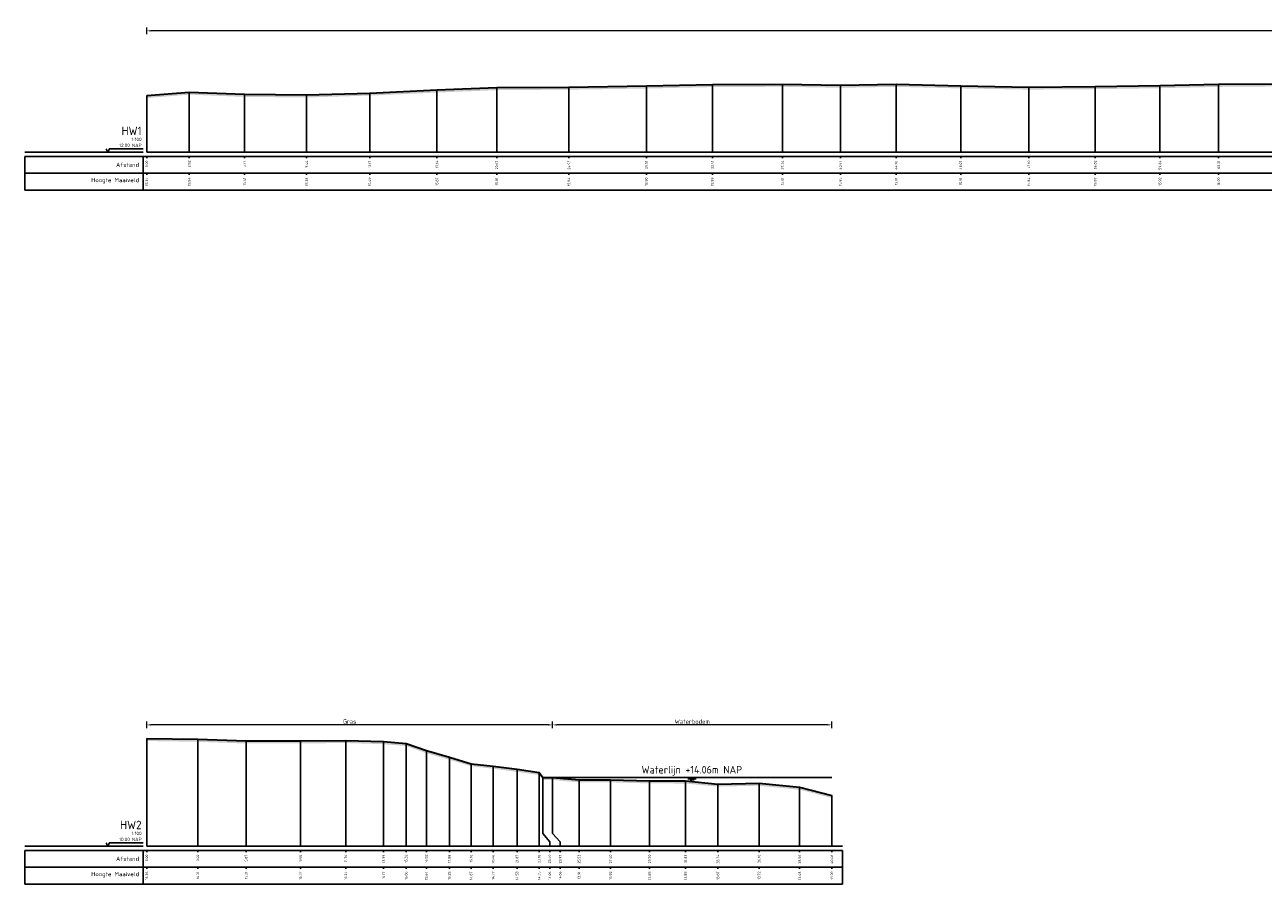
# Model space of a CAD drawing. Header units: metres. Extents: x 197883 to 206898, y 361907 to 364395.
# Tile 125 of 256: x 205777 to 205850, y 363364 to 363415. Entities that reach past the tile are written whole.
import ezdxf
from ezdxf.enums import TextEntityAlignment as Align

# ---------------------------------------------------------------- set-up
doc = ezdxf.new("R2010")
doc.units = ezdxf.units.M
doc.header["$PDMODE"] = 35
doc.header["$PDSIZE"] = 0.075
for name, color, linetype, lineweight in [('X-ME-AL-PROFIEL_HUIDIG MAAIVELD-GD', 252, 'Continuous', 0), ('X-XX-AL-DETAIL1-M', 7, 'Continuous', 18), ('X-XX-AL-DWARSPROFIEL_PROFIELLIJN MAAIVELD-GD', 8, 'Continuous', 35), ('X-XX-AL-NAP-T18', 7, 'Continuous', 18)]:
    doc.layers.add(name, color=color, linetype=linetype, lineweight=lineweight)
doc.layers.add('X-ME-AL-PROFIEL_WATERLIJN-GD', color=150, linetype='Continuous')
doc.layers.add('X-ME-AL-PROFIELRASTER-S', color=7, linetype='Continuous')
doc.styles.add('NLCS-ISO', font='NLCS-ISO.ttf', dxfattribs={"height": 1.8})
doc.styles.add('NLCS-ISO-ANNOTATIVE-T18', font='NLCS-ISO.ttf', dxfattribs={"height": 1.8})
doc.styles.add('NLCS-ISO-M100-T25', font='NLCS-ISO.ttf', dxfattribs={"height": 0.25})
doc.dimstyles.new('NLCS-M100-T25-PIJL_L2_H1', dxfattribs={"dimscale": 0.1, "dimtxt": 2.5, "dimasz": 2.5, "dimexe": 2, "dimexo": 2, "dimgap": 0.7, "dimtad": 1, "dimzin": 0, "dimdsep": 46, "dimtxsty": 'NLCS-ISO-M100-T25', "dimcen": 0, "dimdle": 2, "dimclrd": 256, "dimclre": 256, "dimclrt": 256, "dimadec": 1, "dimazin": 0, "dimtfac": 1, "dimtdec": 3, "dimtofl": 0, "dimtmove": 0, "dimatfit": 3, "dimfxl": 2, "dimfxlon": 1, "dimtfillclr": 256, "dimtolj": 1, "dimtzin": 0, "dimlwd": -1, "dimlwe": -1, "dimarcsym": 0})

# ---------------------------------------------------------------- blocks, each defined once
blk = doc.blocks.new('SAL-PROFIELRASTER-D')
at = {"color": 0, "linetype": 'ByBlock', "lineweight": -2, "flags": 128}
for points in [[(-2, 0), (-72, 0)], [(-24, 2), (-23, 0), (-22, 2), (-2, 2)], [(-72, -12.5), (-72, -2.5)], [(0, -2.5), (-72, -2.5)], [(-2, -12.5), (-2, -2.5)], [(0, -12.5), (-72, -12.5)]]:
    blk.add_lwpolyline(points, dxfattribs=at)
at = {"color": 0, "linetype": 'ByBlock', "lineweight": -2, "style": 'NLCS-ISO-ANNOTATIVE-T18'}
blk.add_text('NAP', height=2, dxfattribs=at).set_placement((-3, 3), align=Align.RIGHT)
blk.add_text('Afstand', height=2.5, dxfattribs=at).set_placement((-4.5, -7.5), align=Align.MIDDLE_RIGHT)
for tag, height, p in [('PROFIELNR', 5, (-3, 10)), ('SCHAAL', 2, (-3, 6.5)), ('NAP', 2, (-9.94, 3))]:
    blk.add_attdef(tag, text='', height=height, dxfattribs=at).set_placement(p, align=Align.RIGHT)
blk = doc.blocks.new('SAL-PROFIELRASTER_BALK_EIND1-D')
at = {"color": 0, "linetype": 'ByBlock', "lineweight": -2}
blk.add_line((1, -12.5), (1, -2.5), dxfattribs=at)
at = {"color": 0, "linetype": 'ByBlock', "lineweight": -2, "flags": 128}
for points in [[(0, 0), (1, 0)], [(0, -2.5), (1, -2.5)], [(0, -12.5), (1, -12.5)]]:
    blk.add_lwpolyline(points, dxfattribs=at)
blk = doc.blocks.new('SAL-PROFIELRASTER_BALK-D')
at = {"color": 0, "linetype": 'ByBlock', "lineweight": -2}
for p, q in [((-72, -12.5), (-72, -2.5)), ((-2, -2.5), (-2, -12.5)), ((0, -12.5), (-72, -12.5))]:
    blk.add_line(p, q, dxfattribs=at)
at = {"color": 0, "linetype": 'ByBlock', "lineweight": -2, "style": 'NLCS-ISO-ANNOTATIVE-T18'}
for tag, height, p in [('TITEL1', 2.5, (-4.5, -6.5)), ('TITEL2', 1.5, (-4.5, -9.5))]:
    blk.add_attdef(tag, text='', height=height, dxfattribs=at).set_placement(p, align=Align.MIDDLE_RIGHT)
blk = doc.blocks.new('SAL-PROFIELRASTER_BALK_EIND2-D')
at = {"color": 0, "linetype": 'ByBlock', "lineweight": -2}
for p, q in [((1, -2.5), (1, -12.5)), ((1, -12.5), (0, -12.5))]:
    blk.add_line(p, q, dxfattribs=at)
blk = doc.blocks.new('SAL-PROFIELRASTER_BALK_DATA-D')
at = {"color": 0, "linetype": 'ByBlock', "lineweight": -2}
blk.add_lwpolyline([(0, -3.5), (0, -2.5)], dxfattribs=at)
at = {"color": 0, "linetype": 'ByBlock', "lineweight": -2, "style": 'NLCS-ISO-ANNOTATIVE-T18'}
blk.add_attdef('GETAL', text='', height=1.5, rotation=90, dxfattribs=at).set_placement((0.75, -5), align=Align.RIGHT)
blk = doc.blocks.new('SAL-PROFIELRASTER_AANHAAL-D')
at = {"color": 9, "linetype": 'ByBlock', "lineweight": -2, "flags": 128}
blk.add_lwpolyline([(0, 1), (0, 0)], dxfattribs=at)
blk = doc.blocks.new('SAL-PROFIELRASTER_AANHAAL_STAGGER-D')
at = {"color": 9, "linetype": 'ByBlock', "lineweight": -2, "flags": 128}
for points in [[(0, 0), (0, -0.25)], [(0, -0.25), (1, -0.75)], [(1, -0.75), (1, -1)]]:
    blk.add_lwpolyline(points, dxfattribs=at)
blk = doc.blocks.new('*D14')
at = {"layer": 'Defpoints', "color": 0, "transparency": 16777216}
for p in [(205783.859, 363373.617), (205807.833, 363368.543), (205783.859, 363364.483)]:
    blk.add_point(p, dxfattribs=at)
at = {"layer": 'X-XX-AL-DETAIL1-M', "color": 253, "transparency": 16777216}
for p, q in [((205783.859, 363373.417), (205783.859, 363373.817)), ((205807.583, 363373.617), (205784.109, 363373.617)), ((205807.833, 363373.417), (205807.833, 363373.817))]:
    blk.add_line(p, q, dxfattribs=at)
for points in [[(205784.109, 363373.658), (205784.109, 363373.575), (205783.859, 363373.617)], [(205807.583, 363373.658), (205807.583, 363373.575), (205807.833, 363373.617)]]:
    blk.add_solid(points, dxfattribs=at)
at = {"layer": 'X-XX-AL-DETAIL1-M', "color": 253, "transparency": 16777216, "insert": (205795.846, 363373.812), "char_height": 0.25, "attachment_point": 5, "style": 'NLCS-ISO-M100-T25'}
blk.add_mtext('\\A1;Gras', dxfattribs=at)
blk = doc.blocks.new('*D15')
at = {"layer": 'Defpoints', "color": 0, "transparency": 16777216}
for p in [(205807.833, 363373.617), (205807.833, 363368.543), (205824.323, 363364.483)]:
    blk.add_point(p, dxfattribs=at)
at = {"layer": 'X-XX-AL-DETAIL1-M', "color": 253, "transparency": 16777216}
for p, q in [((205807.833, 363373.417), (205807.833, 363373.817)), ((205824.073, 363373.617), (205808.083, 363373.617)), ((205824.323, 363373.417), (205824.323, 363373.817))]:
    blk.add_line(p, q, dxfattribs=at)
for points in [[(205808.083, 363373.658), (205808.083, 363373.575), (205807.833, 363373.617)], [(205824.073, 363373.658), (205824.073, 363373.575), (205824.323, 363373.617)]]:
    blk.add_solid(points, dxfattribs=at)
at = {"layer": 'X-XX-AL-DETAIL1-M', "color": 253, "transparency": 16777216, "insert": (205816.078, 363373.812), "char_height": 0.25, "attachment_point": 5, "style": 'NLCS-ISO-M100-T25'}
blk.add_mtext('\\A1;Waterbodem', dxfattribs=at)
blk = doc.blocks.new('*D84')
at = {"layer": 'Defpoints', "color": 0, "transparency": 16777216}
for p in [(205783.859, 363414.592), (205783.859, 363407.433), (206171.207, 363407.433)]:
    blk.add_point(p, dxfattribs=at)
at = {"layer": 'X-XX-AL-DETAIL1-M', "color": 253, "transparency": 16777216}
for p, q in [((205783.859, 363414.392), (205783.859, 363414.792)), ((206170.957, 363414.592), (205784.109, 363414.592)), ((206171.207, 363414.392), (206171.207, 363414.792))]:
    blk.add_line(p, q, dxfattribs=at)
for points in [[(205784.109, 363414.633), (205784.109, 363414.55), (205783.859, 363414.592)], [(206170.957, 363414.633), (206170.957, 363414.55), (206171.207, 363414.592)]]:
    blk.add_solid(points, dxfattribs=at)
at = {"layer": 'X-XX-AL-DETAIL1-M', "color": 253, "transparency": 16777216, "insert": (205889.45, 363414.787), "char_height": 0.25, "attachment_point": 5, "style": 'NLCS-ISO-M100-T25'}
blk.add_mtext('\\A1;Gras', dxfattribs=at)

msp = doc.modelspace()

# ---------------------------------------------------------------- hatches: boundary and pattern name
at = {"layer": 'X-ME-AL-PROFIEL_HUIDIG MAAIVELD-GD'}
h = msp.add_hatch(dxfattribs=at)
h.set_pattern_fill('AGR-MAAIVELD', color=256, scale=0.05, pattern_type=2)
h.set_pattern_definition([(45, (0, -954.30662), (-0.25000007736, 0.25000007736), []), (45, (-0.0357, -954.2709), (0, 0.50000015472), [0.3535535, -0.3535535]), (45, (-0.07143, -954.2352), (0, 0.50000015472), [0.3535535, -0.3535535]), (45, (-0.10764, -954.19898), (0, 0.50000015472), [0.3535535, -0.3535535]), (45, (-0.14286, -954.16376), (0, 0.50000015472), [0.3535535, -0.3535535]), (45, (-0.17857, -954.12805), (0, 0.50000015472), [0.3535535, -0.3535535]), (45, (-0.2143, -954.09233), (0, 0.50000015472), [0.3535535, -0.3535535]), (315, (0, -954.30662), (0.25000007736, 0.25000007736), []), (315, (0.0357, -954.2709), (0.50000015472, -1e-16), [0.3535535, -0.3535535]), (315, (0.07143, -954.2352), (0.50000015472, -1e-16), [0.3535535, -0.3535535]), (315, (0.10764, -954.19898), (0.50000015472, -1e-16), [0.3535535, -0.3535535]), (315, (0.14286, -954.16376), (0.50000015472, -1e-16), [0.3535535, -0.3535535]), (315, (0.17857, -954.12805), (0.50000015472, -1e-16), [0.3535535, -0.3535535]), (315, (0.2143, -954.09233), (0.50000015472, -1e-16), [0.3535535, -0.3535535])])
h.paths.add_polyline_path([(206171.207, 363410.481), (206171.207, 363410.331), (206168.768, 363410.369), (206167.246, 363410.287), (206164.445, 363410.393), (206161.657, 363410.488), (206158.942, 363410.648), (206156.155, 363410.782), (206153.362, 363410.952), (206150.43, 363411.119), (206147.42, 363411.289), (206144.576, 363411.416), (206141.734, 363411.674), (206138.218, 363411.877), (206134.691, 363412.029), (206130.992, 363412.051), (206128.061, 363412.08), (206124.826, 363411.991), (206121.683, 363411.971), (206118.545, 363411.947), (206114.591, 363412.008), (206110.867, 363412.031), (206106.693, 363411.973), (206103.107, 363411.957), (206099.169, 363411.942), (206095.442, 363411.834), (206091.707, 363411.723), (206087.85, 363411.622), (206084.102, 363411.584), (206080.69, 363411.544), (206077.239, 363411.53), (206073.858, 363411.469), (206070.94, 363411.402), (206067.452, 363411.442), (206064.26, 363411.433), (206061.168, 363411.429), (206057.221, 363411.432), (206053.888, 363411.366), (206050.806, 363411.338), (206047.746, 363411.327), (206044.325, 363411.351), (206041.065, 363411.33), (206037.959, 363411.315), (206035.498, 363411.244), (206032.535, 363411.234), (206029.215, 363411.215), (206026.339, 363411.247), (206022.973, 363411.281), (206019.921, 363411.361), (206016.785, 363411.376), (206013.776, 363411.434), (206010.613, 363411.483), (206007.756, 363411.554), (206004.656, 363411.632), (206000.574, 363411.745), (205997.253, 363411.839), (205994.034, 363411.835), (205990.119, 363411.859), (205986.627, 363411.88), (205983.535, 363411.774), (205979.638, 363411.796), (205976.138, 363411.869), (205972.966, 363411.815), (205969.267, 363411.86), (205965.283, 363411.746), (205961.231, 363411.729), (205957.433, 363411.641), (205953.63, 363411.397), (205949.284, 363411.026), (205945.328, 363410.744), (205940.977, 363410.53), (205937.68, 363410.437), (205934.283, 363410.107), (205930.633, 363409.88), (205924.964, 363409.734), (205922.096, 363409.645), (205919.582, 363409.568), (205918.501, 363409.952), (205915.416, 363410.05), (205911.798, 363410.002), (205908.49, 363410.042), (205905.007, 363410.145), (205901.042, 363410.128), (205897.696, 363410.095), (205894.342, 363410.135), (205890.691, 363410.057), (205887.086, 363410.082), (205883.616, 363409.983), (205880.299, 363409.982), (205876.996, 363409.917), (205873.856, 363409.894), (205870.993, 363409.919), (205867.616, 363410.337), (205865.021, 363410.61), (205863.057, 363410.212), (205861.435, 363410.339), (205859.099, 363410.785), (205855.688, 363411.182), (205851.43, 363411.318), (205847.165, 363411.285), (205843.7, 363411.206), (205839.878, 363411.15), (205835.955, 363411.123), (205831.932, 363411.193), (205828.12, 363411.288), (205824.83, 363411.232), (205821.403, 363411.291), (205817.267, 363411.274), (205813.366, 363411.186), (205808.794, 363411.121), (205804.53, 363411.091), (205801.002, 363410.95), (205797.033, 363410.771), (205793.304, 363410.658), (205789.633, 363410.694), (205786.376, 363410.827), (205783.859, 363410.625), (205783.859, 363410.775), (205786.376, 363410.977), (205789.633, 363410.844), (205793.304, 363410.808), (205797.033, 363410.921), (205801.002, 363411.1), (205804.53, 363411.241), (205808.794, 363411.271), (205813.366, 363411.336), (205817.267, 363411.424), (205821.403, 363411.441), (205824.83, 363411.382), (205828.12, 363411.438), (205831.932, 363411.343), (205835.955, 363411.273), (205839.878, 363411.3), (205843.7, 363411.356), (205847.165, 363411.435), (205851.43, 363411.468), (205855.688, 363411.332), (205859.099, 363410.935), (205861.435, 363410.489), (205863.057, 363410.362), (205865.021, 363410.76), (205867.616, 363410.487), (205870.993, 363410.069), (205873.856, 363410.044), (205876.996, 363410.067), (205880.299, 363410.132), (205883.616, 363410.133), (205887.086, 363410.232), (205890.691, 363410.207), (205894.342, 363410.285), (205897.696, 363410.245), (205901.042, 363410.278), (205905.007, 363410.295), (205908.49, 363410.192), (205911.798, 363410.152), (205915.416, 363410.2), (205918.501, 363410.102), (205919.582, 363409.718), (205922.096, 363409.795), (205924.964, 363409.884), (205930.633, 363410.03), (205934.283, 363410.257), (205937.68, 363410.587), (205940.977, 363410.68), (205945.328, 363410.894), (205949.284, 363411.176), (205953.63, 363411.547), (205957.433, 363411.791), (205961.231, 363411.879), (205965.283, 363411.896), (205969.267, 363412.01), (205972.966, 363411.965), (205976.138, 363412.019), (205979.638, 363411.946), (205983.535, 363411.924), (205986.627, 363412.03), (205990.119, 363412.009), (205994.034, 363411.985), (205997.253, 363411.989), (206000.574, 363411.895), (206004.656, 363411.782), (206007.756, 363411.704), (206010.613, 363411.633), (206013.776, 363411.584), (206016.785, 363411.526), (206019.921, 363411.511), (206022.973, 363411.431), (206026.339, 363411.397), (206029.215, 363411.365), (206032.535, 363411.384), (206035.498, 363411.394), (206037.959, 363411.465), (206041.065, 363411.48), (206044.325, 363411.501), (206047.746, 363411.477), (206050.806, 363411.488), (206053.888, 363411.516), (206057.221, 363411.582), (206061.168, 363411.579), (206064.26, 363411.583), (206067.452, 363411.592), (206070.94, 363411.552), (206073.858, 363411.619), (206077.239, 363411.68), (206080.69, 363411.694), (206084.102, 363411.734), (206087.85, 363411.772), (206091.707, 363411.873), (206095.442, 363411.984), (206099.169, 363412.092), (206103.107, 363412.107), (206106.693, 363412.123), (206110.867, 363412.181), (206114.591, 363412.158), (206118.545, 363412.097), (206121.683, 363412.121), (206124.826, 363412.141), (206128.061, 363412.23), (206130.992, 363412.201), (206134.691, 363412.179), (206138.218, 363412.027), (206141.734, 363411.824), (206144.576, 363411.566), (206147.42, 363411.439), (206150.43, 363411.269), (206153.362, 363411.102), (206156.155, 363410.932), (206158.942, 363410.798), (206161.657, 363410.638), (206164.445, 363410.543), (206167.246, 363410.437), (206168.768, 363410.519)])
h = msp.add_hatch(dxfattribs=at)
h.set_pattern_fill('AGR-MAAIVELD', color=256, scale=0.05, pattern_type=2)
h.set_pattern_definition([(45, (-1.39796, -966.10037), (-0.25000007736, 0.25000007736), []), (45, (-1.43367, -966.06465), (0, 0.50000015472), [0.3535535, -0.3535535]), (45, (-1.4694, -966.02894), (0, 0.50000015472), [0.3535535, -0.3535535]), (45, (-1.5056, -965.99272), (0, 0.50000015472), [0.3535535, -0.3535535]), (45, (-1.5408, -965.9575), (0, 0.50000015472), [0.3535535, -0.3535535]), (45, (-1.57653, -965.9218), (0, 0.50000015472), [0.3535535, -0.3535535]), (45, (-1.61224, -965.88608), (0, 0.50000015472), [0.3535535, -0.3535535]), (315, (-1.39796, -966.10037), (0.25000007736, 0.25000007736), []), (315, (-1.36224, -966.06465), (0.50000015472, -1e-16), [0.3535535, -0.3535535]), (315, (-1.32653, -966.02894), (0.50000015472, -1e-16), [0.3535535, -0.3535535]), (315, (-1.2903, -965.99272), (0.50000015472, -1e-16), [0.3535535, -0.3535535]), (315, (-1.2551, -965.9575), (0.50000015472, -1e-16), [0.3535535, -0.3535535]), (315, (-1.2194, -965.9218), (0.50000015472, -1e-16), [0.3535535, -0.3535535]), (315, (-1.18367, -965.88608), (0.50000015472, -1e-16), [0.3535535, -0.3535535])])
h.paths.add_polyline_path([(205824.323, 363369.456), (205822.42, 363369.936), (205820.022, 363370.174), (205817.596, 363370.125), (205815.685, 363370.303), (205813.561, 363370.31), (205811.255, 363370.373), (205809.392, 363370.367), (205807.833, 363370.518), (205807.259, 363370.513), (205807.035, 363370.807), (205805.729, 363370.992), (205804.321, 363371.179), (205803.015, 363371.326), (205801.734, 363371.706), (205800.374, 363372.095), (205799.178, 363372.519), (205797.853, 363372.626), (205795.614, 363372.695), (205792.941, 363372.675), (205789.73, 363372.667), (205786.876, 363372.768), (205783.859, 363372.814), (205783.859, 363372.664), (205786.876, 363372.618), (205789.73, 363372.517), (205792.941, 363372.525), (205795.614, 363372.545), (205797.853, 363372.476), (205799.178, 363372.369), (205800.374, 363371.945), (205801.734, 363371.556), (205803.015, 363371.176), (205804.321, 363371.029), (205805.729, 363370.842), (205807.035, 363370.657), (205807.259, 363370.363), (205807.833, 363370.368), (205809.392, 363370.217), (205811.255, 363370.223), (205813.561, 363370.16), (205815.685, 363370.153), (205817.596, 363369.975), (205820.022, 363370.024), (205822.42, 363369.786), (205824.323, 363369.306)])

# ---------------------------------------------------------------- linework, layer by layer
at = {"layer": 'X-ME-AL-PROFIEL_WATERLIJN-GD'}
for points in [[(205807.833, 363370.518), (205824.323, 363370.518)], [(205815.816, 363370.437), (205816.316, 363370.437)], [(205815.935, 363370.364), (205816.185, 363370.364)]]:
    msp.add_lwpolyline(points, dxfattribs=at)
at = {"layer": 'X-XX-AL-DWARSPROFIEL_PROFIELLIJN MAAIVELD-GD'}
for points in [[(205783.859, 363410.775), (205786.376, 363410.977), (205789.633, 363410.844), (205793.304, 363410.808), (205797.033, 363410.921), (205801.002, 363411.1), (205804.53, 363411.241), (205808.794, 363411.271), (205813.366, 363411.336), (205817.267, 363411.424), (205821.403, 363411.441), (205824.83, 363411.382), (205828.12, 363411.438), (205831.932, 363411.343), (205835.955, 363411.273), (205839.878, 363411.3), (205843.7, 363411.356), (205847.165, 363411.435), (205851.43, 363411.468)], [(205783.859, 363372.814), (205786.876, 363372.768), (205789.73, 363372.667), (205792.941, 363372.675), (205795.614, 363372.695), (205797.853, 363372.626), (205799.178, 363372.519), (205800.374, 363372.095), (205801.734, 363371.706), (205803.015, 363371.326), (205804.321, 363371.179), (205805.729, 363370.992), (205807.035, 363370.807), (205807.259, 363370.513), (205807.833, 363370.518), (205809.392, 363370.367), (205811.255, 363370.373), (205813.561, 363370.31), (205815.685, 363370.303), (205817.596, 363370.125), (205820.022, 363370.174), (205822.42, 363369.936), (205824.323, 363369.456)]]:
    msp.add_lwpolyline(points, dxfattribs=at)

# ---------------------------------------------------------------- block references
at = {"layer": 'X-ME-AL-PROFIELRASTER-S'}
for p, yscale in [((205813.366, 363407.433), 3.903), ((205817.267, 363407.433), 3.991), ((205821.403, 363407.433), 4.007999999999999), ((205824.83, 363407.433), 3.949), ((205828.12, 363407.433), 4.004999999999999), ((205831.932, 363407.433), 3.91), ((205843.7, 363407.433), 3.923), ((205847.165, 363407.433), 4.001999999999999), ((205783.859, 363407.433), 3.342000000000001), ((205786.376, 363407.433), 3.544), ((205789.633, 363407.433), 3.411), ((205793.304, 363407.433), 3.375), ((205797.033, 363407.433), 3.488), ((205801.002, 363407.433), 3.667), ((205804.53, 363407.433), 3.808), ((205808.794, 363407.433), 3.837999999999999), ((205835.955, 363407.433), 3.84), ((205839.878, 363407.433), 3.867000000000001), ((205783.859, 363366.458), 6.356000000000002), ((205786.876, 363366.458), 6.309999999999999), ((205789.73, 363366.458), 6.209), ((205792.941, 363366.458), 6.216999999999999), ((205795.614, 363366.458), 6.236999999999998), ((205797.853, 363366.458), 6.167999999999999), ((205799.178, 363366.458), 6.061), ((205800.374, 363366.458), 5.637), ((205801.734, 363366.458), 5.247999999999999), ((205803.015, 363366.458), 4.868), ((205804.321, 363366.458), 4.721), ((205805.729, 363366.458), 4.534000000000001), ((205807.035, 363366.458), 4.349), ((205807.259, 363367.458), 3.055), ((205807.833, 363367.458), 3.06), ((205807.833, 363367.458), 3.06), ((205809.392, 363366.458), 3.909000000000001), ((205811.255, 363366.458), 3.914999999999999), ((205813.561, 363366.458), 3.852), ((205815.685, 363366.458), 3.845000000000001), ((205817.596, 363366.458), 3.667), ((205820.022, 363366.458), 3.715999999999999), ((205822.42, 363366.458), 3.478), ((205824.323, 363366.458), 2.997999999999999)]:
    msp.add_blockref('SAL-PROFIELRASTER_AANHAAL-D', p, dxfattribs=dict(at, yscale=yscale))
at = {"layer": 'X-ME-AL-PROFIELRASTER-S', "xscale": 0.1, "yscale": 0.1, "zscale": 0.1}
for name, p, values in [('SAL-PROFIELRASTER-D', (205783.859, 363407.433), {'PROFIELNR': 'HW1', 'SCHAAL': '1:100', 'NAP': '12.00'}), ('SAL-PROFIELRASTER_BALK_DATA-D', (205783.859, 363407.433), {'GETAL': '0.00'}), ('SAL-PROFIELRASTER_BALK_DATA-D', (205786.376, 363407.433), {'GETAL': '2.52'}), ('SAL-PROFIELRASTER_BALK_DATA-D', (205789.633, 363407.433), {'GETAL': '5.77'}), ('SAL-PROFIELRASTER_BALK_DATA-D', (205793.304, 363407.433), {'GETAL': '9.44'}), ('SAL-PROFIELRASTER_BALK_DATA-D', (205797.033, 363407.433), {'GETAL': '13.17'}), ('SAL-PROFIELRASTER_BALK_DATA-D', (205801.002, 363407.433), {'GETAL': '17.14'}), ('SAL-PROFIELRASTER_BALK_DATA-D', (205804.53, 363407.433), {'GETAL': '20.67'}), ('SAL-PROFIELRASTER_BALK_DATA-D', (205808.794, 363407.433), {'GETAL': '24.93'}), ('SAL-PROFIELRASTER_BALK_DATA-D', (205813.366, 363407.433), {'GETAL': '29.51'}), ('SAL-PROFIELRASTER_BALK_DATA-D', (205817.267, 363407.433), {'GETAL': '33.41'}), ('SAL-PROFIELRASTER_BALK_DATA-D', (205821.403, 363407.433), {'GETAL': '37.54'}), ('SAL-PROFIELRASTER_BALK_DATA-D', (205824.83, 363407.433), {'GETAL': '40.97'}), ('SAL-PROFIELRASTER_BALK_DATA-D', (205828.12, 363407.433), {'GETAL': '44.26'}), ('SAL-PROFIELRASTER_BALK_DATA-D', (205831.932, 363407.433), {'GETAL': '48.07'}), ('SAL-PROFIELRASTER_BALK_DATA-D', (205835.955, 363407.433), {'GETAL': '52.10'}), ('SAL-PROFIELRASTER_BALK_DATA-D', (205839.878, 363407.433), {'GETAL': '56.02'}), ('SAL-PROFIELRASTER_BALK_DATA-D', (205843.7, 363407.433), {'GETAL': '59.84'}), ('SAL-PROFIELRASTER_BALK_DATA-D', (205847.165, 363407.433), {'GETAL': '63.31'}), ('SAL-PROFIELRASTER_BALK-D', (205783.859, 363406.433), {'TITEL1': 'Hoogte Maaiveld'}), ('SAL-PROFIELRASTER_BALK_DATA-D', (205783.859, 363406.433), {'GETAL': '15.34'}), ('SAL-PROFIELRASTER_BALK_DATA-D', (205786.376, 363406.433), {'GETAL': '15.54'}), ('SAL-PROFIELRASTER_BALK_DATA-D', (205789.633, 363406.433), {'GETAL': '15.41'}), ('SAL-PROFIELRASTER_BALK_DATA-D', (205793.304, 363406.433), {'GETAL': '15.38'}), ('SAL-PROFIELRASTER_BALK_DATA-D', (205797.033, 363406.433), {'GETAL': '15.49'}), ('SAL-PROFIELRASTER_BALK_DATA-D', (205801.002, 363406.433), {'GETAL': '15.67'}), ('SAL-PROFIELRASTER_BALK_DATA-D', (205804.53, 363406.433), {'GETAL': '15.81'}), ('SAL-PROFIELRASTER_BALK_DATA-D', (205808.794, 363406.433), {'GETAL': '15.84'}), ('SAL-PROFIELRASTER_BALK_DATA-D', (205813.366, 363406.433), {'GETAL': '15.90'}), ('SAL-PROFIELRASTER_BALK_DATA-D', (205817.267, 363406.433), {'GETAL': '15.99'}), ('SAL-PROFIELRASTER_BALK_DATA-D', (205821.403, 363406.433), {'GETAL': '16.01'}), ('SAL-PROFIELRASTER_BALK_DATA-D', (205824.83, 363406.433), {'GETAL': '15.95'}), ('SAL-PROFIELRASTER_BALK_DATA-D', (205828.12, 363406.433), {'GETAL': '16.01'}), ('SAL-PROFIELRASTER_BALK_DATA-D', (205831.932, 363406.433), {'GETAL': '15.91'}), ('SAL-PROFIELRASTER_BALK_DATA-D', (205835.955, 363406.433), {'GETAL': '15.84'}), ('SAL-PROFIELRASTER_BALK_DATA-D', (205839.878, 363406.433), {'GETAL': '15.87'}), ('SAL-PROFIELRASTER_BALK_DATA-D', (205843.7, 363406.433), {'GETAL': '15.92'}), ('SAL-PROFIELRASTER_BALK_DATA-D', (205847.165, 363406.433), {'GETAL': '16.00'}), ('SAL-PROFIELRASTER-D', (205783.859, 363366.458), {'PROFIELNR': 'HW2', 'SCHAAL': '1:100', 'NAP': '10.00'}), ('SAL-PROFIELRASTER_BALK_DATA-D', (205783.859, 363366.458), {'GETAL': '0.00'}), ('SAL-PROFIELRASTER_BALK_DATA-D', (205786.876, 363366.458), {'GETAL': '3.02'}), ('SAL-PROFIELRASTER_BALK_DATA-D', (205789.73, 363366.458), {'GETAL': '5.87'}), ('SAL-PROFIELRASTER_BALK_DATA-D', (205792.941, 363366.458), {'GETAL': '9.08'}), ('SAL-PROFIELRASTER_BALK_DATA-D', (205795.614, 363366.458), {'GETAL': '11.76'}), ('SAL-PROFIELRASTER_BALK_DATA-D', (205797.853, 363366.458), {'GETAL': '13.99'}), ('SAL-PROFIELRASTER_BALK_DATA-D', (205799.178, 363366.458), {'GETAL': '15.32'}), ('SAL-PROFIELRASTER_BALK_DATA-D', (205800.374, 363366.458), {'GETAL': '16.52'}), ('SAL-PROFIELRASTER_BALK_DATA-D', (205801.734, 363366.458), {'GETAL': '17.88'}), ('SAL-PROFIELRASTER_BALK_DATA-D', (205803.015, 363366.458), {'GETAL': '19.16'}), ('SAL-PROFIELRASTER_BALK_DATA-D', (205804.321, 363366.458), {'GETAL': '20.46'}), ('SAL-PROFIELRASTER_BALK_DATA-D', (205805.729, 363366.458), {'GETAL': '21.87'}), ('SAL-PROFIELRASTER_BALK_DATA-D', (205807.035, 363366.458), {'GETAL': '23.18'}), ('SAL-PROFIELRASTER_BALK_DATA-D', (205807.66, 363366.458), {'GETAL': '23.40'}), ('SAL-PROFIELRASTER_BALK_DATA-D', (205808.285, 363366.458), {'GETAL': '23.97'}), ('SAL-PROFIELRASTER_BALK_DATA-D', (205808.285, 363366.458), {'GETAL': '23.97'}), ('SAL-PROFIELRASTER_BALK_DATA-D', (205809.392, 363366.458), {'GETAL': '25.53'}), ('SAL-PROFIELRASTER_BALK_DATA-D', (205811.255, 363366.458), {'GETAL': '27.40'}), ('SAL-PROFIELRASTER_BALK_DATA-D', (205813.561, 363366.458), {'GETAL': '29.70'}), ('SAL-PROFIELRASTER_BALK_DATA-D', (205815.685, 363366.458), {'GETAL': '31.83'}), ('SAL-PROFIELRASTER_BALK_DATA-D', (205817.596, 363366.458), {'GETAL': '33.74'}), ('SAL-PROFIELRASTER_BALK_DATA-D', (205820.022, 363366.458), {'GETAL': '36.16'}), ('SAL-PROFIELRASTER_BALK_DATA-D', (205822.42, 363366.458), {'GETAL': '38.56'}), ('SAL-PROFIELRASTER_BALK_DATA-D', (205824.323, 363366.458), {'GETAL': '40.46'}), ('SAL-PROFIELRASTER_BALK-D', (205783.859, 363365.458), {'TITEL1': 'Hoogte Maaiveld'}), ('SAL-PROFIELRASTER_BALK_DATA-D', (205783.859, 363365.458), {'GETAL': '16.36'}), ('SAL-PROFIELRASTER_BALK_DATA-D', (205786.876, 363365.458), {'GETAL': '16.31'}), ('SAL-PROFIELRASTER_BALK_DATA-D', (205789.73, 363365.458), {'GETAL': '16.21'}), ('SAL-PROFIELRASTER_BALK_DATA-D', (205792.941, 363365.458), {'GETAL': '16.22'}), ('SAL-PROFIELRASTER_BALK_DATA-D', (205795.614, 363365.458), {'GETAL': '16.24'}), ('SAL-PROFIELRASTER_BALK_DATA-D', (205797.853, 363365.458), {'GETAL': '16.17'}), ('SAL-PROFIELRASTER_BALK_DATA-D', (205799.178, 363365.458), {'GETAL': '16.06'}), ('SAL-PROFIELRASTER_BALK_DATA-D', (205800.374, 363365.458), {'GETAL': '15.64'}), ('SAL-PROFIELRASTER_BALK_DATA-D', (205801.734, 363365.458), {'GETAL': '15.25'}), ('SAL-PROFIELRASTER_BALK_DATA-D', (205803.015, 363365.458), {'GETAL': '14.87'}), ('SAL-PROFIELRASTER_BALK_DATA-D', (205804.321, 363365.458), {'GETAL': '14.72'}), ('SAL-PROFIELRASTER_BALK_DATA-D', (205805.729, 363365.458), {'GETAL': '14.53'}), ('SAL-PROFIELRASTER_BALK_DATA-D', (205807.035, 363365.458), {'GETAL': '14.35'}), ('SAL-PROFIELRASTER_BALK_DATA-D', (205807.66, 363365.458), {'GETAL': '14.06'}), ('SAL-PROFIELRASTER_BALK_DATA-D', (205808.285, 363365.458), {'GETAL': '14.06'}), ('SAL-PROFIELRASTER_BALK_DATA-D', (205809.392, 363365.458), {'GETAL': '13.91'}), ('SAL-PROFIELRASTER_BALK_DATA-D', (205811.255, 363365.458), {'GETAL': '13.92'}), ('SAL-PROFIELRASTER_BALK_DATA-D', (205813.561, 363365.458), {'GETAL': '13.85'}), ('SAL-PROFIELRASTER_BALK_DATA-D', (205815.685, 363365.458), {'GETAL': '13.85'}), ('SAL-PROFIELRASTER_BALK_DATA-D', (205817.596, 363365.458), {'GETAL': '13.67'}), ('SAL-PROFIELRASTER_BALK_DATA-D', (205820.022, 363365.458), {'GETAL': '13.72'}), ('SAL-PROFIELRASTER_BALK_DATA-D', (205822.42, 363365.458), {'GETAL': '13.48'}), ('SAL-PROFIELRASTER_BALK_DATA-D', (205824.323, 363365.458), {'GETAL': '13.00'})]:
    msp.add_blockref(name, p, dxfattribs=at).add_auto_attribs(values)
at = {"layer": 'X-ME-AL-PROFIELRASTER-S', "yscale": 0.1}
for name, p, xscale, zscale in [('SAL-PROFIELRASTER_BALK_EIND1-D', (205783.859, 363407.433), 387.9734933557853, 387.9734933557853), ('SAL-PROFIELRASTER_BALK_EIND2-D', (205783.859, 363406.433), 387.9734933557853, 387.9734933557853), ('SAL-PROFIELRASTER_BALK_EIND1-D', (205783.859, 363366.458), 41.08911937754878, 41.08911937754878), ('SAL-PROFIELRASTER_BALK_EIND2-D', (205783.859, 363365.458), 41.08911937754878, 41.08911937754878)]:
    msp.add_blockref(name, p, dxfattribs=dict(at, xscale=xscale, zscale=zscale))
at = {"layer": 'X-ME-AL-PROFIELRASTER-S'}
for p, xscale, zscale in [((205807.259, 363367.458), 0.4006951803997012, 0.4006951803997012), ((205807.833, 363367.458), 0.4515219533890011, 0.4515219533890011), ((205807.833, 363367.458), 0.4515219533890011, 0.4515219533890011)]:
    msp.add_blockref('SAL-PROFIELRASTER_AANHAAL_STAGGER-D', p, dxfattribs=dict(at, xscale=xscale, zscale=zscale))

# ---------------------------------------------------------------- texts
at = {"layer": 'X-XX-AL-NAP-T18', "color": 10, "insert": (205813.083, 363370.608), "char_height": 0.45, "width": 15.43377, "attachment_point": 7, "style": 'NLCS-ISO'}
msp.add_mtext('Waterlijn +14.06m NAP', dxfattribs=at)

# ---------------------------------------------------------------- dimensions: what is measured, and where the dimension line sits
at = {"layer": 'X-XX-AL-DETAIL1-M', "color": 253}
for base, p1, p2, text, picture, middle in [((205783.859, 363414.592), (206171.207, 363407.433), (205783.859, 363407.433), 'Gras', '*D84', (205889.45, 363414.592)), ((205783.859, 363373.617), (205807.833, 363368.543), (205783.859, 363364.483), 'Gras', '*D14', (205795.846, 363373.617)), ((205807.833, 363373.617), (205824.323, 363364.483), (205807.833, 363368.543), 'Waterbodem', '*D15', (205816.078, 363373.617))]:
    dim = msp.add_linear_dim(base=base, p1=p1, p2=p2, text=text, dimstyle='NLCS-M100-T25-PIJL_L2_H1', override={"dimclrd": 253, "dimclre": 253, "dimclrt": 253}, dxfattribs=at)
    dim.commit()
    dim.dimension.update_dxf_attribs({"geometry": picture, "text_midpoint": middle, "dimtype": 160})

doc.saveas('drawing.dxf')
